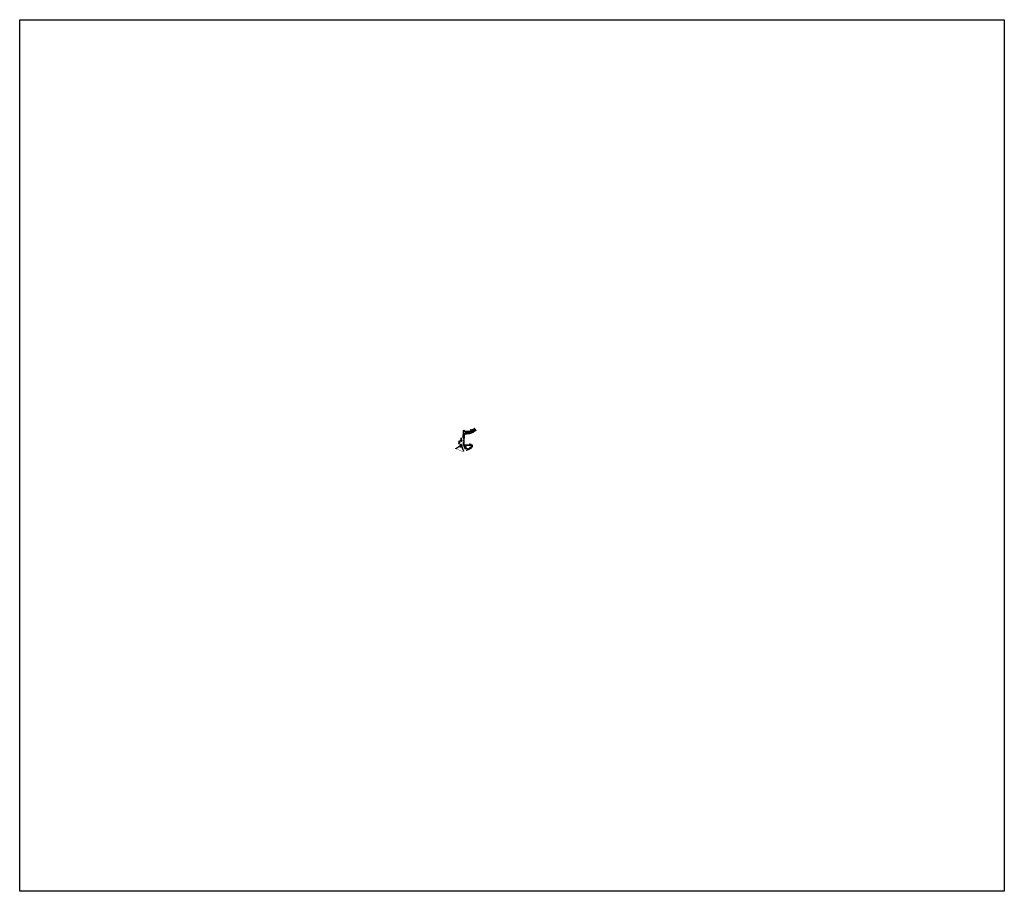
# Model space of a CAD drawing. Header units: feet. Extents: x 1486787 to 1506243, y 328300 to 345517.
import ezdxf

# ---------------------------------------------------------------- set-up
doc = ezdxf.new("R2010")
doc.units = ezdxf.units.FT
doc.header["$MEASUREMENT"] = 0
doc.layers.add('DR_P_Storm_Sewer', color=1, linetype='Continuous', true_color=0xff0000)
for name, color, linetype in [('MT_P_Work_Area', 7, 'Continuous'), ('PV_P_Curb', 6, 'Continuous'), ('PV_P_Drive', 1, 'Continuous'), ('PV_P_EOP', 6, 'Continuous'), ('PV_P_Saw_Cut_Line', 62, 'Continuous'), ('PV_P_Walk', 4, 'Continuous'), ('SC_Scratch1', 1, 'Continuous')]:
    doc.layers.add(name, color=color, linetype=linetype)
doc.styles.add('Straight-Normal', font='font30.shx', dxfattribs={"height": 0.1})
doc.linetypes.add('fencepr', pattern='A,0.425,["x",Straight-Normal,S=1,R=0,X=0,Y=-0.045],0.425', length=0.85)

msp = doc.modelspace()

# ---------------------------------------------------------------- hatches: boundary and pattern name
at = {"layer": 'MT_P_Work_Area'}
h = msp.add_hatch(dxfattribs=at)
h.set_pattern_fill('ANSI37', color=247, scale=20)
h.paths.add_polyline_path([(1495505, 337105), (1495507, 337124), (1495514, 337123), (1495521, 337114), (1495532, 337096), (1495525, 337092), (1495537, 337068), (1495540, 337059), (1495531, 337059), (1495508, 337098)])

# ---------------------------------------------------------------- linework, layer by layer
at = {"layer": 'DR_P_Storm_Sewer', "color": 3, "const_width": 6, "flags": 128}
for points in [[(1495564, 336984), (1495538, 336993), (1495504, 336999), (1495488, 337005), (1495481, 337003), (1495475, 337004), (1495471, 337008), (1495468, 337014), (1495467, 337017), (1495441, 337025), (1495392, 337042), (1495391, 337043), (1495498, 337106), (1495469, 337161), (1495474, 337165), (1495476, 337174)], [(1495476, 337174), (1495472, 337181), (1495508, 337203), (1495506, 337209), (1495515, 337212), (1495559, 337147), (1495563, 337145), (1495567, 337127), (1495569, 337118), (1495582, 337119)], [(1495570, 336976), (1495567, 336983), (1495564, 336984)]]:
    msp.add_lwpolyline(points, dxfattribs=at)
at = {"layer": 'DR_P_Storm_Sewer', "color": 30, "linetype": 'fencepr', "flags": 128}
msp.add_lwpolyline([(1495405, 337046), (1495480, 337090), (1495486, 337080), (1495502, 337091), (1495513, 337076), (1495517, 337078), (1495536, 337047), (1495557, 336997)], dxfattribs=at)
at = {"layer": 'DR_P_Storm_Sewer', "const_width": 6, "flags": 128}
msp.add_lwpolyline([(1495564, 336991), (1495546, 337034), (1495536, 337058)], dxfattribs=at)
at = {"layer": 'MT_P_Work_Area', "const_width": 0.5, "flags": 128}
msp.add_lwpolyline([(1495505, 337105), (1495507, 337124), (1495514, 337123), (1495521, 337114), (1495532, 337096), (1495525, 337092), (1495537, 337068), (1495540, 337059), (1495531, 337059), (1495508, 337098)], close=True, dxfattribs=at)
at = {"layer": 'PV_P_Curb', "flags": 128}
for points in [[(1495562, 337395), (1495560, 337395)], [(1495594, 337377), (1495576, 337381)], [(1495634, 337376), (1495602, 337376)], [(1495782, 337432), (1495781, 337434)], [(1495792, 337410), (1495791, 337412)], [(1495471, 337190), (1495473, 337191)], [(1495471, 337190), (1495479, 337178)], [(1495479, 337178), (1495481, 337179)], [(1495497, 337213), (1495496, 337212)], [(1495522, 337219), (1495522, 337219)], [(1495555, 337251), (1495558, 337251)], [(1495557, 337251), (1495558, 337314)], [(1495558, 337251), (1495559, 337314)], [(1495593, 337345), (1495582, 337343)], [(1495634, 337345), (1495601, 337345)], [(1495460, 337148), (1495473, 337156)], [(1495460, 337148), (1495461, 337146)], [(1495484, 337112), (1495485, 337110)], [(1495485, 337110), (1495495, 337116)], [(1495554, 337162), (1495557, 337162)], [(1495557, 337162), (1495557, 337146)], [(1495592, 337041), (1495594, 337042)], [(1495737, 337111), (1495737, 337114)], [(1495737, 337079), (1495737, 337081)]]:
    msp.add_lwpolyline(points, dxfattribs=at)
for points in [[(1495634, 337375), (1495602, 337376, -0.043661), (1495594, 337377), (1495576, 337380, -0.315299), (1495562, 337395)], [(1495634, 337375, 0.187896), (1495761, 337421, -0.071214), (1495781, 337434, -0.071214)], [(1495634, 337376, 0.187901), (1495761, 337421, -0.071205), (1495781, 337434, -0.071205)], [(1495634, 337345, 0.187904), (1495779, 337401, -0.071192), (1495792, 337410, -0.071192)], [(1495634, 337345, 0.187909), (1495779, 337401, -0.071176), (1495792, 337410, -0.071176)], [(1495461, 337147), (1495474, 337155, 0.413796), (1495480, 337178), (1495472, 337191)], [(1495522, 337219), (1495521, 337205, -0.755217), (1495504, 337200), (1495497, 337213)], [(1495559, 337320, 0.027175), (1495558, 337314)], [(1495634, 337345), (1495601, 337346, 0.043661), (1495593, 337345), (1495582, 337344)], [(1495485, 337111), (1495495, 337117, -0.198157), (1495506, 337119, -0.198157)], [(1495593, 337041), (1495563, 337114, -0.006051), (1495561, 337117, -0.098822), (1495556, 337146), (1495556, 337162)], [(1495594, 337042), (1495563, 337115, -0.006051), (1495562, 337118, -0.006051)], [(1495737, 337079), (1495727, 337079, 0.255438), (1495676, 337052, -1.686141), (1495643, 337114), (1495727, 337114), (1495737, 337114)], [(1495737, 337080), (1495727, 337080, 0.255438), (1495675, 337052, -1.686141), (1495643, 337113), (1495727, 337113), (1495737, 337113)]]:
    msp.add_lwpolyline(points, format="xyb", dxfattribs=at)
at = {"layer": 'PV_P_Curb'}
for centre, radius, start, end in [((1495579, 337398), 17.5, 189.0089, 259.0089), ((1495603, 337424), 47.5, 259.0089, 269.0089), ((1495465, 337169), 16, 300.8478, 30.7661), ((1495587, 337316), 28, 99.0089, 172.7825), ((1495587, 337316), 27.5, 99.0089, 172.7825), ((1495606, 337313), 47.5, 172.7825, 179.0089), ((1495601, 337298), 47.5, 89.0089, 99.0089), ((1495503, 337103), 15, 76.5553, 120.8478), ((1495629, 337144), 72.5, 179.0089, 201.5841)]:
    msp.add_arc(centre, radius, start, end, dxfattribs=at)
at = {"layer": 'PV_P_Drive', "flags": 128}
for points in [[(1495673, 337114), (1495676, 337117)], [(1495673, 337114), (1495673, 337113)], [(1495680, 337139), (1495676, 337121)], [(1495676, 337121), (1495676, 337113)], [(1495676, 337121), (1495701, 337121)], [(1495676, 337117), (1495701, 337117)], [(1495680, 337139), (1495697, 337139)], [(1495686, 337063), (1495685, 337064)], [(1495686, 337063), (1495690, 337062)], [(1495698, 337048), (1495687, 337066)], [(1495697, 337139), (1495701, 337121)], [(1495698, 337048), (1495714, 337058)], [(1495701, 337121), (1495701, 337113)], [(1495701, 337117), (1495704, 337114)], [(1495704, 337114), (1495704, 337113)], [(1495714, 337058), (1495704, 337076)], [(1495707, 337076), (1495706, 337072)], [(1495707, 337076), (1495707, 337077)]]:
    msp.add_lwpolyline(points, dxfattribs=at)
for points in [[(1495706, 337072, 0.084674), (1495690, 337062)], [(1495708, 337068, 0.093031), (1495692, 337058)]]:
    msp.add_lwpolyline(points, format="xyb", dxfattribs=at)
at = {"layer": 'PV_P_EOP', "flags": 128}
for points in [[(1495560, 337395), (1495558, 337405), (1495555, 337405)], [(1495782, 337432), (1495791, 337412)], [(1495473, 337191), (1495481, 337179)], [(1495503, 337200), (1495496, 337212)], [(1495522, 337205), (1495522, 337219)], [(1495555, 337251), (1495556, 337314)], [(1495461, 337146), (1495474, 337154)], [(1495484, 337112), (1495495, 337118)], [(1495737, 337081), (1495737, 337111)]]:
    msp.add_lwpolyline(points, dxfattribs=at)
for points in [[(1495782, 337432, 0.071252), (1495763, 337419, -0.18788), (1495634, 337373), (1495602, 337374, -0.043661), (1495593, 337375), (1495575, 337378, -0.315299), (1495560, 337395)], [(1495791, 337412, 0.071252), (1495777, 337403, -0.187887), (1495634, 337347), (1495601, 337348, 0.043661), (1495593, 337347), (1495582, 337346)], [(1495592, 337041), (1495561, 337114, -0.006051), (1495559, 337117, -0.098822), (1495554, 337146), (1495554, 337162)], [(1495737, 337081), (1495727, 337081, 0.255438), (1495674, 337053, -1.686141), (1495643, 337112), (1495727, 337111), (1495737, 337111)]]:
    msp.add_lwpolyline(points, format="xyb", dxfattribs=at)
at = {"layer": 'PV_P_EOP'}
for centre, radius, start, end in [((1495465, 337169), 18, 300.8478, 30.7661), ((1495512, 337205), 10, 210.7661, 359.0089), ((1495606, 337313), 50, 172.7825, 179.0089), ((1495587, 337316), 30, 99.0089, 172.7825), ((1495504, 337105), 16, 79.4163, 120.8478)]:
    msp.add_arc(centre, radius, start, end, dxfattribs=at)
at = {"layer": 'PV_P_Saw_Cut_Line', "flags": 128}
for points in [[(1495552, 337251), (1495555, 337405)], [(1495473, 337191), (1495475, 337192)], [(1495475, 337192), (1495482, 337180)], [(1495494, 337211), (1495496, 337212)], [(1495503, 337198), (1495494, 337211)], [(1495524, 337219), (1495522, 337219)], [(1495524, 337203), (1495524, 337219)], [(1495552, 337251), (1495555, 337251)], [(1495461, 337146), (1495462, 337144)], [(1495462, 337144), (1495475, 337152)], [(1495483, 337114), (1495499, 337123)], [(1495484, 337112), (1495483, 337114)], [(1495554, 337162), (1495551, 337162)], [(1495589, 337039), (1495592, 337041)]]:
    msp.add_lwpolyline(points, dxfattribs=at)
msp.add_lwpolyline([(1495551, 337162), (1495551, 337137, 0.104936), (1495554, 337121), (1495589, 337039)], format="xyb", dxfattribs=at)
at = {"layer": 'PV_P_Saw_Cut_Line'}
for centre, radius, start, end in [((1495465, 337169), 20, 300.8478, 30.7661), ((1495512, 337203), 11.5, 210.7661, 359.0089), ((1495505, 337115), 10, 75.8069, 120.8478)]:
    msp.add_arc(centre, radius, start, end, dxfattribs=at)
at = {"layer": 'PV_P_Walk'}
msp.add_line((1495614, 337015), (1495616, 337010), dxfattribs=at)
at = {"layer": 'PV_P_Walk', "flags": 128}
for points in [[(1495562, 337395), (1495564, 337395)], [(1495564, 337403), (1495565, 337407)], [(1495564, 337403), (1495564, 337395)], [(1495570, 337400), (1495564, 337400)], [(1495565, 337407), (1495569, 337407)], [(1495565, 337387), (1495570, 337393)], [(1495565, 337388), (1495569, 337384)], [(1495567, 337389), (1495570, 337385)], [(1495568, 337384), (1495574, 337389)], [(1495569, 337403), (1495569, 337407)], [(1495569, 337403), (1495569, 337396)], [(1495570, 337400), (1495570, 337396)], [(1495570, 337393), (1495571, 337393)], [(1495574, 337389), (1495574, 337389)], [(1495580, 337387), (1495579, 337380)], [(1495700, 337416), (1495702, 337419)], [(1495702, 337415), (1495700, 337416)], [(1495702, 337419), (1495704, 337418)], [(1495712, 337405), (1495716, 337406)], [(1495712, 337405), (1495716, 337406)], [(1495712, 337405), (1495714, 337399)], [(1495712, 337405), (1495712, 337405)], [(1495713, 337403), (1495716, 337404)], [(1495713, 337403), (1495714, 337400)], [(1495714, 337402), (1495716, 337403)], [(1495714, 337401), (1495717, 337402)], [(1495718, 337401), (1495714, 337399)], [(1495714, 337400), (1495714, 337400)], [(1495715, 337407), (1495716, 337406)], [(1495716, 337406), (1495718, 337401)], [(1495716, 337404), (1495717, 337402)], [(1495717, 337402), (1495718, 337402)], [(1495736, 337405), (1495737, 337403)], [(1495778, 337440), (1495776, 337444)], [(1495800, 337406), (1495800, 337403), (1495797, 337400)], [(1495468, 337183), (1495466, 337187)], [(1495475, 337186), (1495468, 337183)], [(1495473, 337175), (1495468, 337183)], [(1495472, 337185), (1495471, 337190)], [(1495477, 337182), (1495471, 337178)], [(1495475, 337181), (1495472, 337185)], [(1495478, 337177), (1495473, 337175)], [(1495475, 337181), (1495479, 337178)], [(1495478, 337177), (1495480, 337178)], [(1495503, 337217), (1495499, 337214)], [(1495507, 337200), (1495499, 337214)], [(1495506, 337212), (1495501, 337209)], [(1495502, 337204), (1495501, 337204)], [(1495509, 337207), (1495502, 337203)], [(1495502, 337204), (1495504, 337204)], [(1495505, 337199), (1495502, 337203)], [(1495512, 337203), (1495503, 337217)], [(1495507, 337200), (1495504, 337204)], [(1495512, 337203), (1495505, 337199)], [(1495512, 337203), (1495505, 337198)], [(1495511, 337213), (1495506, 337212)], [(1495509, 337251), (1495509, 337255), (1495513, 337256), (1495513, 337252)], [(1495513, 337209), (1495509, 337208)], [(1495509, 337208), (1495509, 337208)], [(1495512, 337203), (1495509, 337208)], [(1495515, 337216), (1495511, 337213)], [(1495511, 337213), (1495519, 337198)], [(1495518, 337211), (1495513, 337209)], [(1495513, 337209), (1495519, 337198)], [(1495515, 337216), (1495522, 337204)], [(1495516, 337220), (1495516, 337214)], [(1495520, 337206), (1495516, 337204)], [(1495521, 337205), (1495517, 337202)], [(1495518, 337211), (1495522, 337205)], [(1495562, 337251), (1495561, 337189)], [(1495561, 337189), (1495561, 337154)], [(1495561, 337189), (1495566, 337189)], [(1495563, 337331), (1495562, 337251)], [(1495563, 337330), (1495562, 337314)], [(1495562, 337325), (1495568, 337325)], [(1495562, 337320), (1495568, 337320)], [(1495562, 337314), (1495568, 337314)], [(1495563, 337330), (1495568, 337336)], [(1495563, 337327), (1495568, 337333)], [(1495566, 337189), (1495567, 337250)], [(1495566, 337189), (1495566, 337153)], [(1495568, 337337), (1495567, 337250)], [(1495569, 337337), (1495568, 337325)], [(1495568, 337319), (1495568, 337314)], [(1495574, 337326), (1495575, 337320)], [(1495471, 337165), (1495455, 337156)], [(1495455, 337156), (1495458, 337152)], [(1495462, 337155), (1495458, 337152)], [(1495461, 337160), (1495464, 337155)], [(1495473, 337161), (1495462, 337155)], [(1495465, 337162), (1495471, 337153)], [(1495469, 337153), (1495468, 337158)], [(1495474, 337158), (1495469, 337156)], [(1495469, 337153), (1495470, 337153)], [(1495470, 337165), (1495475, 337156)], [(1495475, 337156), (1495470, 337154)], [(1495472, 337161), (1495475, 337157)], [(1495475, 337157), (1495476, 337156)], [(1495489, 337114), (1495489, 337113)], [(1495489, 337113), (1495494, 337107)], [(1495490, 337113), (1495495, 337116)], [(1495490, 337114), (1495496, 337103)], [(1495491, 337112), (1495496, 337114)], [(1495491, 337104), (1495494, 337108)], [(1495493, 337101), (1495491, 337104)], [(1495493, 337101), (1495499, 337104)], [(1495494, 337117), (1495501, 337105)], [(1495494, 337108), (1495496, 337109)], [(1495495, 337117), (1495495, 337116)], [(1495495, 337116), (1495498, 337110)], [(1495505, 337105), (1495507, 337124)], [(1495557, 337154), (1495556, 337154)], [(1495557, 337152), (1495556, 337152)], [(1495557, 337147), (1495556, 337147)], [(1495557, 337145), (1495556, 337145)], [(1495557, 337154), (1495561, 337148)], [(1495557, 337152), (1495561, 337148)], [(1495557, 337147), (1495559, 337150)], [(1495557, 337147), (1495561, 337143)], [(1495557, 337145), (1495561, 337143)], [(1495558, 337145), (1495561, 337148)], [(1495566, 337154), (1495561, 337154)], [(1495566, 337148), (1495561, 337148)], [(1495566, 337143), (1495561, 337143)], [(1495567, 337121), (1495561, 337118)], [(1495561, 337119), (1495566, 337120)], [(1495561, 337119), (1495561, 337119)], [(1495567, 337138), (1495562, 337137)], [(1495563, 337119), (1495565, 337115)], [(1495569, 337116), (1495563, 337114)], [(1495564, 337113), (1495563, 337113)], [(1495564, 337113), (1495568, 337115)], [(1495573, 337122), (1495676, 337121)], [(1495573, 337117), (1495623, 337117)], [(1495578, 337117), (1495578, 337122)], [(1495604, 337040), (1495600, 337039)], [(1495604, 337040), (1495603, 337045)], [(1495623, 337117), (1495643, 337117)], [(1495643, 337117), (1495676, 337117)], [(1495701, 337121), (1495717, 337121)], [(1495701, 337117), (1495717, 337117)], [(1495717, 337121), (1495737, 337121)], [(1495717, 337117), (1495737, 337117)], [(1495736, 337072), (1495737, 337076)], [(1495737, 337121), (1495737, 337117)]]:
    msp.add_lwpolyline(points, dxfattribs=at)
at = {"layer": 'PV_P_Walk'}
for points in [[(1495800, 337406, 0.096762), (1495783, 337396, -0.187956), (1495634, 337339), (1495623, 337339, 0.137109), (1495594, 337332, -0.137109), (1495568, 337325)], [(1495574, 337326, -0.027554), (1495568, 337325, -0.027554)]]:
    msp.add_lwpolyline(points, format="xyb", dxfattribs=at)
at = {"layer": 'PV_P_Walk', "flags": 128}
for points in [[(1495797, 337400, 0.070776), (1495786, 337393, -0.187991), (1495634, 337334), (1495623, 337334, 0.137109), (1495596, 337327, -0.137109), (1495568, 337320)], [(1495776, 337444, 0.092042), (1495734, 337411, -0.08091), (1495729, 337407, -0.139893), (1495634, 337383), (1495602, 337383, -0.043661), (1495595, 337384), (1495577, 337388, -0.260031), (1495569, 337394, -0.094952), (1495569, 337396)], [(1495580, 337387), (1495577, 337388, -0.260031), (1495570, 337394, -0.094952), (1495570, 337396)], [(1495736, 337405, -0.089884), (1495774, 337437), (1495778, 337440)], [(1495509, 337251), (1495509, 337235, 0.077831), (1495510, 337228, -0.073481), (1495511, 337221), (1495511, 337213)], [(1495514, 337230, -0.091796), (1495513, 337239), (1495513, 337252)], [(1495575, 337320, -0.027827), (1495568, 337319, -0.027827)], [(1495600, 337039), (1495568, 337114, -0.038448), (1495564, 337125), (1495564, 337127, -0.066972), (1495561, 337154)], [(1495603, 337045), (1495573, 337116, -0.038448), (1495569, 337126), (1495569, 337129, -0.067035), (1495566, 337154)], [(1495567, 337138, -0.041202), (1495566, 337154, -0.04041)], [(1495690, 337062, 0.072546), (1495679, 337050, -0.149334), (1495659, 337034), (1495614, 337015)], [(1495692, 337058, 0.068379), (1495683, 337047, -0.149334), (1495661, 337029), (1495616, 337010)], [(1495737, 337076), (1495727, 337076, 0.093469), (1495706, 337072, 0.093469)], [(1495736, 337072), (1495726, 337071, 0.089289), (1495708, 337068, 0.089289)]]:
    msp.add_lwpolyline(points, format="xyb", dxfattribs=at)
at = {"layer": 'PV_P_Walk', "elevation": 924, "flags": 128}
for points in [[(1495466, 337196), (1495462, 337194)], [(1495462, 337194), (1495466, 337187)], [(1495466, 337196), (1495470, 337189)], [(1495470, 337189), (1495466, 337187)], [(1495470, 337189), (1495471, 337190)]]:
    msp.add_lwpolyline(points, dxfattribs=at)
at = {"layer": 'PV_P_Walk'}
for centre, radius, start, end in [((1495693, 337397), 20, 25.3688, 63.7114), ((1495693, 337397), 24.2, 25.3688, 63.7114), ((1495467, 337171), 7, 300.8478, 30.6928), ((1495467, 337171), 12, 300.8478, 26.7623), ((1495486, 337220), 30, 0, 19.9881), ((1495503, 337097), 13, 78.6603, 120.8478), ((1495503, 337097), 8, 75.8069, 120.8478), ((1495573, 337107), 15, 89.6281, 112.2966), ((1495573, 337107), 10, 89.6281, 112.2966)]:
    msp.add_arc(centre, radius, start, end, dxfattribs=at)
at = {"layer": 'SC_Scratch1'}
msp.add_lwpolyline([(1486787, 345517), (1506243, 345517), (1506243, 328300), (1486787, 328300)], close=True, dxfattribs=at)

doc.saveas('drawing.dxf')
